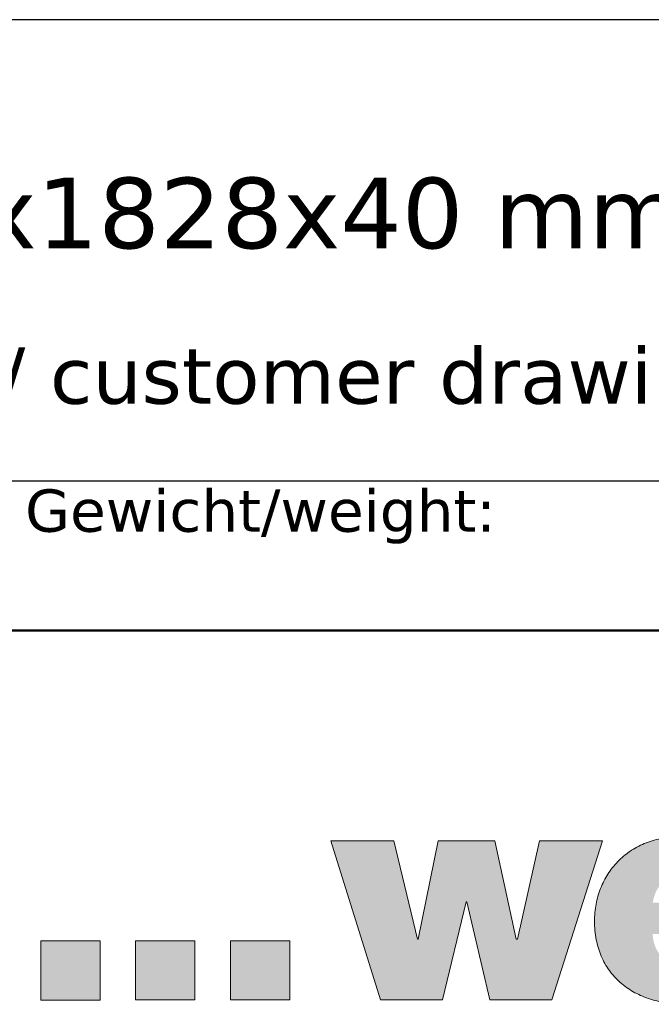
# Model space of a CAD drawing. Header units: millimetres. Extents: x -18288 to 18288, y -400 to 5820.
# Tile 3 of 26: x 3286 to 3734, y 527 to 1225. Entities that reach past the tile are written whole.
import ezdxf
from ezdxf.enums import TextEntityAlignment as Align

# ---------------------------------------------------------------- set-up
doc = ezdxf.new("R2010")
doc.units = ezdxf.units.MM
doc.header["$LTSCALE"] = 20
for name, color, linetype, lineweight in [('AM_BOR', 7, 'Continuous', 25), ('Ebene 1', 7, 'Continuous', 25), ('Schraffur (ISO)', 7, 'Continuous', 18), ('Titel (ISO)', 7, 'Continuous', 50)]:
    doc.layers.add(name, color=color, linetype=linetype, lineweight=lineweight)
doc.styles.add('Notiztext 3.5', font='verdana.ttf')
doc.styles.add('Pfeiltext', font='verdana.ttf')
doc.styles.get("Standard").update_dxf_attribs({"font": 'verdana.ttf'})
doc.styles.add('Textstil119', font='verdana.ttf')
doc.styles.add('Textstil121', font='verdana.ttf')
doc.styles.add('Textstil47', font='verdana.ttf')
doc.styles.add('Textstil64', font='verdana.ttf', dxfattribs={"width": 0.800000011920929})
doc.styles.add('Textstil75', font='verdana.ttf')
doc.styles.add('Textstil82', font='verdana.ttf')

# ---------------------------------------------------------------- blocks, each defined once
blk = doc.blocks.new('Schriftfelder wedi Standard - Inch_Zoll ohne Toleranz')
at = {"layer": 'Schraffur (ISO)'}
for points in [[(-33.50274479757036, 24.89226535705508), (-31.74361691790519, 19.25673867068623), (-29.5392199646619, 19.25673867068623), (-28.7035945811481, 22.72129175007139), (-28.68281452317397, 22.72129175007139), (-27.86738501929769, 19.25673867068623), (-25.66494923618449, 19.25673867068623), (-23.8721893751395, 24.89226535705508), (-26.10909168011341, 24.89226535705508), (-26.88984602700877, 21.40772503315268), (-26.93365940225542, 21.40772503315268), (-27.6831602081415, 24.89226535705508), (-29.69160705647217, 24.89226535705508), (-30.4069751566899, 21.40772503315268), (-30.42800557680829, 21.40772503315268), (-31.26396477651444, 24.89226535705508)], [(-41.67694362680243, 21.33945962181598), (-43.77810792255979, 21.33945962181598), (-43.77810792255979, 19.23771114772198), (-41.67694362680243, 19.23771114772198)], [(-38.31645774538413, 21.33945962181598), (-40.41762204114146, 21.33945962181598), (-40.41762204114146, 19.25673867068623), (-38.31645774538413, 19.25673867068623)], [(-34.95739058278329, 21.33945962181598), (-34.95739058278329, 19.25673867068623), (-37.05684407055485, 19.25673867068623), (-37.05684407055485, 21.33945962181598)]]:
    blk.add_hatch(color=256, dxfattribs=at).paths.add_polyline_path(points)
h = blk.add_hatch(color=256, dxfattribs=at)
edge = h.paths.add_edge_path(flags=0)
edge.add_spline(control_points=[(-20.98426204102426, 23.64450215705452), (-20.93361218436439, 23.64454974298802), (-20.83437356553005, 23.63754410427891), (-20.69147196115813, 23.60588274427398), (-20.55957938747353, 23.5548363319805), (-20.43987860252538, 23.48610563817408), (-20.33350778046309, 23.4013683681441), (-20.24149284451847, 23.30219102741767), (-20.16524251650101, 23.19053605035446), (-20.10469144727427, 23.06678253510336), (-20.06540926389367, 22.93726973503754), (-20.03723755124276, 22.81162278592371), (-20.04818145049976, 22.7487896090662), (-20.03186208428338, 22.69787830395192), (-20.05383970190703, 22.70000191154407), (-20.08154656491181, 22.69841984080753), (-20.13424444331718, 22.69940583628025), (-20.20583445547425, 22.69897524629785), (-20.33532407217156, 22.69918562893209), (-20.52850526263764, 22.69905292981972), (-20.78674112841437, 22.69910726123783), (-21.0652178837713, 22.69908162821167), (-21.34366291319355, 22.69912245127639), (-21.60198283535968, 22.6990007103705), (-21.79495383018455, 22.69930830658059), (-21.9247773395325, 22.69881928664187), (-21.99568389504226, 22.69982032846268), (-22.04994681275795, 22.69752804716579), (-22.07514250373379, 22.70120611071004), (-22.09317685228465, 22.69769359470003), (-22.08774736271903, 22.71288525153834), (-22.08593480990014, 22.74504617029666), (-22.06336486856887, 22.83756191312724), (-22.03018547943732, 22.96177174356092), (-21.97088271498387, 23.10334015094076), (-21.89801107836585, 23.22865513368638), (-21.81015043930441, 23.33869654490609), (-21.70763393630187, 23.43258354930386), (-21.59050083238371, 23.50991948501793), (-21.45897585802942, 23.57030233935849), (-21.31323256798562, 23.61347009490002), (-21.15340026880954, 23.6392758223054), (-21.04198039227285, 23.64444793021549), (-20.98426204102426, 23.64450215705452)], knot_values=[-1, -1, -1, -1, -0.9705218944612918, -0.9423438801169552, -0.915116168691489, -0.8885306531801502, -0.8623203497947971, -0.8362542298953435, -0.81012821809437, -0.7837536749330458, -0.7569448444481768, -0.7295066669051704, -0.7154766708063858, -0.7107476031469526, -0.7096778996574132, -0.703909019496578, -0.6937109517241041, -0.6795758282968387, -0.6619957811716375, -0.6184694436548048, -0.5670689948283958, -0.5117314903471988, -0.4563939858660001, -0.4049935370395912, -0.3614671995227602, -0.3438871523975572, -0.3297520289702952, -0.3195539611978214, -0.3137850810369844, -0.3127153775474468, -0.311324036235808, -0.3071444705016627, -0.2907787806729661, -0.2596290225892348, -0.2302953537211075, -0.2023696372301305, -0.1753595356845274, -0.1487009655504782, -0.1217865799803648, -0.09400495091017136, -0.06477885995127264, -0.03359195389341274, 0, 0, 0, 0], degree=3, periodic=0)
edge = h.paths.add_edge_path()
edge.add_line((-17.97782995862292, 21.58172672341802), (-22.100626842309, 21.58172672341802))
edge.add_spline(control_points=[(-22.10062684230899, 21.58172672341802), (-22.09664542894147, 21.54234334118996), (-22.088802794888, 21.46476549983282), (-22.06743743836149, 21.35143565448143), (-22.03917629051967, 21.24315814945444), (-22.00338687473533, 21.14037833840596), (-21.96024097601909, 21.04347960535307), (-21.909701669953, 20.95286696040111), (-21.85178543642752, 20.86894745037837), (-21.78649809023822, 20.79213631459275), (-21.71385568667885, 20.72285415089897), (-21.6338830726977, 20.66152563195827), (-21.54661618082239, 20.6085688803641), (-21.45210002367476, 20.56441208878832), (-21.35038417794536, 20.52940632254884), (-21.24151856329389, 20.50415375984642), (-21.12554475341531, 20.48820588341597), (-21.0457855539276, 20.48631767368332), (-21.0048751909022, 20.48534916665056)], knot_values=[0, 0, 0, 0, 0.01187078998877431, 0.02338321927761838, 0.03455617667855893, 0.04541550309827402, 0.05599510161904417, 0.06633797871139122, 0.07649707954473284, 0.08653574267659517, 0.09652758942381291, 0.1065557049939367, 0.1167110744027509, 0.1270903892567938, 0.1377934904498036, 0.148920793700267, 0.1605710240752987, 0.1728394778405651, 0.1728394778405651, 0.1728394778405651, 0.1728394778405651], degree=3, periodic=0)
edge.add_spline(control_points=[(-21.0048751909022, 20.48534916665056), (-20.98301148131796, 20.48564678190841), (-20.93911252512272, 20.48624434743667), (-20.87321772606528, 20.49103222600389), (-20.80729502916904, 20.4986756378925), (-20.7416885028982, 20.50947293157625), (-20.67674201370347, 20.52336066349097), (-20.61279936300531, 20.54037314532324), (-20.55020418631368, 20.56051897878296), (-20.48930006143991, 20.58381436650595), (-20.43043028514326, 20.61027429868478), (-20.37393915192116, 20.63991583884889), (-20.32016824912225, 20.672755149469), (-20.26947171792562, 20.70881729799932), (-20.22216294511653, 20.74810149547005), (-20.17871366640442, 20.79070807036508), (-20.13902540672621, 20.83636901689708), (-20.11643447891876, 20.86956554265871), (-20.10515709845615, 20.88613723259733)], knot_values=[0, 0, 0, 0, 0.006558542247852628, 0.01316854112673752, 0.01980974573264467, 0.026462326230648, 0.03310723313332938, 0.03972657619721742, 0.04630403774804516, 0.05282533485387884, 0.05927874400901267, 0.06565570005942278, 0.07195147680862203, 0.07816594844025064, 0.08430441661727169, 0.09037846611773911, 0.09640678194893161, 0.1024158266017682, 0.1024158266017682, 0.1024158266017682, 0.1024158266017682], degree=3, periodic=0)
edge.add_line((-20.10515709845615, 20.88613723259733), (-18.09666852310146, 20.88613723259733))
edge.add_spline(control_points=[(-18.09666852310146, 20.88613723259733), (-18.15657729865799, 20.74144782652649), (-18.27376587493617, 20.4584184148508), (-18.54048143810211, 20.08909333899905), (-18.85779971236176, 19.77903811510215), (-19.22363462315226, 19.52933145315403), (-19.62803331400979, 19.33775410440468), (-20.06365333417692, 19.20286633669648), (-20.52289057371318, 19.12303600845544), (-21.05493586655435, 19.09439596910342), (-21.63870943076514, 19.13647766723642), (-22.24542184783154, 19.28110726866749), (-22.79072239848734, 19.52169443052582), (-23.26320117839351, 19.85642300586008), (-23.65035965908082, 20.28322484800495), (-23.93944383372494, 20.79856111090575), (-24.11771022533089, 21.39756035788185), (-24.17350250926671, 22.0264958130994), (-24.11979115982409, 22.64393569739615), (-23.95865744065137, 23.20773782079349), (-23.69880157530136, 23.71870812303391), (-23.34656155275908, 24.16462550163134), (-22.90909115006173, 24.53309201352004), (-22.39354934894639, 24.81074187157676), (-21.80755023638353, 24.98684939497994), (-21.13089921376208, 25.04225984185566), (-20.42695935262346, 24.99075721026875), (-19.74705616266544, 24.82468954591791), (-19.17679961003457, 24.53937773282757), (-18.71862883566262, 24.13937963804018), (-18.37368699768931, 23.63253413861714), (-18.13866399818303, 23.02892947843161), (-17.99994632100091, 22.33443044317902), (-17.98546046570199, 21.84142182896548), (-17.97782995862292, 21.58172672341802)], knot_values=[0, 0, 0, 0, 0.04684472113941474, 0.09163375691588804, 0.1355175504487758, 0.1793897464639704, 0.2238614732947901, 0.2692816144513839, 0.3157834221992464, 0.3633384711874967, 0.4288298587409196, 0.4906578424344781, 0.5495484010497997, 0.606551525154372, 0.663101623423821, 0.7210033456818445, 0.7823195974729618, 0.8491983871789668, 0.909267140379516, 0.9672890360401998, 1.024005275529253, 1.080171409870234, 1.136633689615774, 1.194395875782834, 1.254659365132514, 1.318824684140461, 1.396986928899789, 1.4655512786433, 1.527499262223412, 1.586410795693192, 1.646021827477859, 1.709592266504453, 1.779522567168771, 1.85736013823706, 1.85736013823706, 1.85736013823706, 1.85736013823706], degree=3, periodic=0)
at = {"layer": 'AM_BOR', "color": 7}
for p, q in [((-4.835435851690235, 53.99550874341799), (-188.8354355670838, 53.99550874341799)), ((-188.8354355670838, 37.64550874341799), (-4.835435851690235, 37.64550874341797))]:
    blk.add_line(p, q, dxfattribs=at)
at = {"layer": 'Ebene 1', "lineweight": 5}
for p, q in [((-31.74361691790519, 19.25673867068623), (-33.50274479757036, 24.89226535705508)), ((-33.50274479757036, 24.89226535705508), (-31.26396477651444, 24.89226535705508)), ((-31.26396477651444, 24.89226535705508), (-30.42800557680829, 21.40772503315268)), ((-30.4069751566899, 21.40772503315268), (-29.69160705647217, 24.89226535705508)), ((-29.69160705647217, 24.89226535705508), (-27.6831602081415, 24.89226535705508)), ((-27.6831602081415, 24.89226535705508), (-26.93365940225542, 21.40772503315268)), ((-26.88984602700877, 21.40772503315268), (-26.10909168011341, 24.89226535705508)), ((-26.10909168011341, 24.89226535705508), (-23.8721893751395, 24.89226535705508)), ((-23.8721893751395, 24.89226535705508), (-25.66494923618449, 19.25673867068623)), ((-28.7035945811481, 22.72129175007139), (-29.5392199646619, 19.25673867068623)), ((-28.68281452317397, 22.72129175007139), (-28.7035945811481, 22.72129175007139)), ((-27.86738501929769, 19.25673867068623), (-28.68281452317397, 22.72129175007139)), ((-41.67694362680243, 21.33945962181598), (-43.77810792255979, 21.33945962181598)), ((-43.77810792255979, 21.33945962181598), (-43.77810792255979, 19.23771114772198)), ((-41.67694362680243, 19.23771114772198), (-41.67694362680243, 21.33945962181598)), ((-38.31645774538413, 21.33945962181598), (-40.41762204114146, 21.33945962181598)), ((-40.41762204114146, 21.33945962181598), (-40.41762204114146, 19.25673867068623)), ((-38.31645774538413, 19.25673867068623), (-38.31645774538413, 21.33945962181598)), ((-37.05684407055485, 21.33945962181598), (-37.05684407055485, 19.25673867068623)), ((-34.95739058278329, 21.33945962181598), (-37.05684407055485, 21.33945962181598)), ((-34.95739058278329, 19.25673867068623), (-34.95739058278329, 21.33945962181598)), ((-30.42800557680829, 21.40772503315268), (-30.4069751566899, 21.40772503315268)), ((-26.93365940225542, 21.40772503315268), (-26.88984602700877, 21.40772503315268)), ((-43.77810792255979, 19.23771114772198), (-41.67694362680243, 19.23771114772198)), ((-40.41762204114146, 19.25673867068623), (-38.31645774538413, 19.25673867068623)), ((-37.05684407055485, 19.25673867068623), (-34.95739058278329, 19.25673867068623)), ((-29.5392199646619, 19.25673867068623), (-31.74361691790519, 19.25673867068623)), ((-25.66494923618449, 19.25673867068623), (-27.86738501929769, 19.25673867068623))]:
    blk.add_line(p, q, dxfattribs=at)
blk.add_spline([(-17.97782995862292, 21.58172672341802), (-18.02361444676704, 22.35875473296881), (-18.16337569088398, 23.04394922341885), (-18.40072536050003, 23.63368238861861), (-18.73927512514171, 24.12432642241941), (-19.18263665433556, 24.51225351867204), (-19.73442161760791, 24.7938358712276), (-20.39824168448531, 24.96544567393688), (-21.17770852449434, 25.02345512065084), (-21.81649302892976, 24.9628484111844), (-22.39353881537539, 24.78910441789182), (-22.90162352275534, 24.5143373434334), (-23.33352478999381, 24.15066139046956), (-23.68202025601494, 23.71019076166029), (-23.93988755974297, 23.20503965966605), (-24.09990434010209, 22.64732228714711), (-24.15484823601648, 22.04915284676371), (-24.09297928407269, 21.38323281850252), (-23.91451492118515, 20.7966164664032), (-23.63016888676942, 20.29222745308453), (-23.25065492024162, 19.87298944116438), (-22.78668676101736, 19.54182609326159), (-22.24897814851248, 19.30166107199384), (-21.64824282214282, 19.15541803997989), (-20.995194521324, 19.10602065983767), (-20.52039135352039, 19.13267061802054), (-20.06241428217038, 19.21328584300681), (-19.62891989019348, 19.34886436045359), (-19.2275647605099, 19.54040419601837), (-18.86600547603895, 19.78890337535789), (-18.5518986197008, 20.09535992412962), (-18.29290077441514, 20.46077186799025), (-18.09666852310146, 20.88613723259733)], degree=3, dxfattribs=at)
at = {"layer": 'Titel (ISO)'}
blk.add_line((-84.03543585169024, 32.34550874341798), (-4.835435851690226, 32.34550874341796), dxfattribs=at)
at = {"layer": 'AM_BOR', "color": 7}
for tag, p, height, style in [('Zeichnungsnummer_001', (-173.2383905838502, 49.43506551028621), 3.00000011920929, 'Textstil75'), ('Artikelnummer_001', (-145.0642880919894, 44.44372461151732), 2.487309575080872, 'Textstil82')]:
    blk.add_attdef(tag, p, '', height=height, dxfattribs=dict(at, style=style))
blk.add_attdef('TITEL_001', (-74.65202397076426, 45.89550875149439), '', height=2.5, dxfattribs=at)
at = {"layer": 'AM_BOR', "color": 7, "style": 'Textstil82'}
blk.add_attdef('PROJEKT', text='', height=2.487309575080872, dxfattribs=at).set_placement((-144.8354355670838, 41.98281831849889), align=Align.TOP_LEFT)
at = {"layer": 'AM_BOR', "color": 7, "style": 'Textstil64', "width": 0.8}
for tag, p in [('ERSTELLUNGSDATUM_001', (-115.1472556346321, 28.69550873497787)), ('KONSTRUKTEUR_001', (-94.00716185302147, 28.67133143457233)), ('ERSTELLUNGSDATUM_001', (-115.3460467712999, 23.55467596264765)), ('KONSTRUKTEUR_001', (-94.00716185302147, 23.37133143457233))]:
    blk.add_attdef(tag, p, '', height=2.000000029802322, dxfattribs=at)
at = {"layer": 'AM_BOR', "color": 7, "style": 'Textstil64', "width": 0.7999999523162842}
for tag, p in [('KONTROLLDATUM', (-108.7354355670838, 19.09550874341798)), ('KONTROLLIERT_VON', (-92.73543585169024, 19.09550874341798))]:
    blk.add_attdef(tag, text='', height=2.000000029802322, dxfattribs=at).set_placement(p, align=Align.MIDDLE_CENTER)
at = {"layer": 'Titel (ISO)', "insert": (-44.33543585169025, 37.34550874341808), "char_height": 1.500000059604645, "attachment_point": 1, "style": 'Notiztext 3.5'}
blk.add_mtext('\\fVerdana|b0|i0;\\H1.5000;Gewicht/weight:', dxfattribs=at)
at = {"layer": 'Titel (ISO)', "color": 7, "style": 'Pfeiltext'}
blk.add_attdef('BESCHREIBUNG_001', (-70.66377724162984, 40.38459537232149), '', height=2.000000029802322, dxfattribs=at)
at = {"layer": 'Titel (ISO)'}
for tag, p, height, style in [('Anfänglicher_Ansichtsmaßstab_001', (-64.5021920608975, 33.79346040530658), 2.5, 'Textstil47'), ('REVISIONSNUMMER_001', (-74.87694023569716, -0.5444913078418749), 1.790000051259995, 'Textstil121'), ('STATUS_001', (-52.63301829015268, -0.6250352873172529), 1.790000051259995, 'Textstil121')]:
    blk.add_attdef(tag, p, '', height=height, dxfattribs=dict(at, style=style))
at = {"layer": 'Titel (ISO)', "style": 'Textstil47'}
blk.add_attdef('<MASSE3;>', text='', height=2.5, dxfattribs=at).set_placement((-26.83543585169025, 36.34550874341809), align=Align.TOP_LEFT)
at = {"layer": 'Titel (ISO)', "style": 'Textstil119'}
for tag, p in [('MATERIAL', (-159.8354355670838, 35.345508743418)), ('FIRMA', (-159.8354355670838, 24.74550874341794)), ('Bauvorhaben', (-159.8354355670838, 19.44550874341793))]:
    blk.add_attdef(tag, text='', height=1.889999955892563, dxfattribs=at).set_placement(p, align=Align.TOP_CENTER)

msp = doc.modelspace()

# ---------------------------------------------------------------- block references
ref = msp.add_blockref('Schriftfelder wedi Standard - Inch_Zoll ohne Toleranz', (4176.708717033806, 145.0898251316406), dxfattribs=dict(xscale=20, yscale=20, zscale=20))
ref.add_attrib('BESCHREIBUNG_001', 'Kundenzeichnung / customer drawing', (2763.433172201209, 952.7817325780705), dxfattribs={"layer": 'Titel (ISO)', "color": 7, "height": 40.00000059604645, "style": 'Pfeiltext'})
ref.add_attrib('TITEL_001', 'FU Primo Z 1828x1828x40 mm US', (2683.668237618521, 1063.000000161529), dxfattribs={"layer": 'AM_BOR', "color": 7, "height": 50})

doc.saveas('drawing.dxf')
